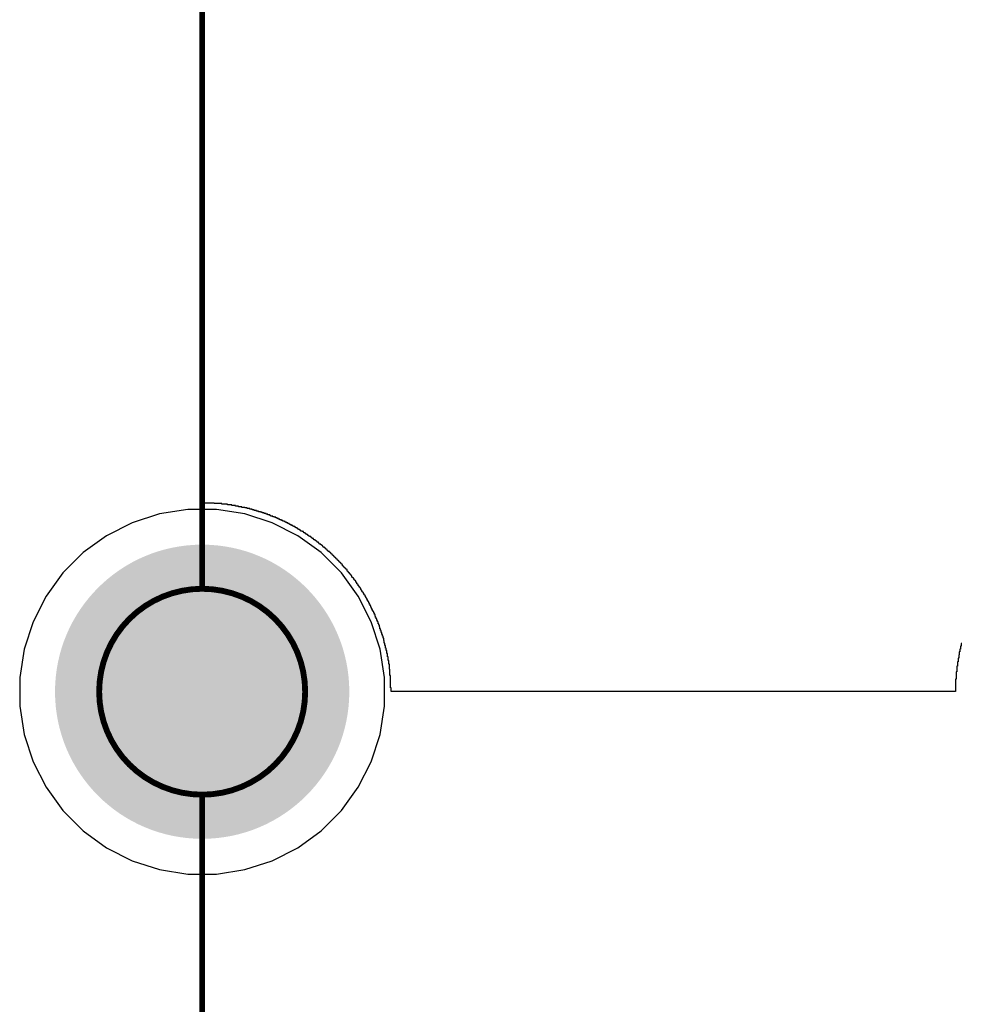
# Model space of a CAD drawing. Header units: inches. Extents: x 0 to 140, y 0 to 140.
# Tile 17 of 42: x 67 to 83, y 17 to 33. Entities that reach past the tile are written whole.
import ezdxf

# ---------------------------------------------------------------- set-up
doc = ezdxf.new("R2010")
doc.units = ezdxf.units.IN
for name, color, linetype in [('Board', 56, 'Continuous'), ('BOTTOM', 5, 'Continuous'), ('Bottom Solder', 6, 'Continuous'), ('Pad Holes', 156, 'Continuous'), ('TOP', 1, 'Continuous'), ('Top Solder', 216, 'Continuous')]:
    doc.layers.add(name, color=color, linetype=linetype)

msp = doc.modelspace()

# ---------------------------------------------------------------- hatches: boundary and pattern name
at = {"layer": 'BOTTOM'}
h = msp.add_hatch(color=5, dxfattribs=at)
edge = h.paths.add_edge_path()
edge.add_arc((70, 22), 1.5, 0, 360)
at = {"layer": 'Bottom Solder'}
h = msp.add_hatch(color=6, dxfattribs=at)
edge = h.paths.add_edge_path()
edge.add_arc((70, 22), 2.5, 0, 360)
at = {"layer": 'Pad Holes'}
h = msp.add_hatch(color=7, dxfattribs=at)
edge = h.paths.add_edge_path()
edge.add_arc((70, 22), 1.75, 0, 360)
at = {"layer": 'TOP'}
h = msp.add_hatch(color=1, dxfattribs=at)
edge = h.paths.add_edge_path()
edge.add_arc((70, 22), 1.5, 0, 360)
at = {"layer": 'Top Solder'}
h = msp.add_hatch(color=216, dxfattribs=at)
edge = h.paths.add_edge_path()
edge.add_arc((70, 22), 2.5, 0, 360)

# ---------------------------------------------------------------- linework, layer by layer
at = {"layer": 'Board', "const_width": 0.1}
for points in [[(70, 23.749), (70, 36.249)], [(70, 23.749), (70, 36.249)], [(70, 7.75), (70, 20.25)], [(70, 7.75), (70, 20.25)]]:
    msp.add_lwpolyline(points, dxfattribs=at)
at = {"layer": 'Board'}
for points, const_width in [([(71.75, 22, 1), (68.25, 22, 1)], 0.1), ([(71.75, 22, 1), (68.25, 22, 1)], 0.1), ([(71.75, 22, 1), (68.25, 22, 1)], 0.1), ([(71.75, 22, 1), (68.25, 22, 1)], 0.1), ([(69.975, 23.749, 1), (70.025, 23.749, 1)], 0.05), ([(69.975, 23.749, 1), (70.025, 23.749, 1)], 0.05), ([(68.225, 22, 1), (68.275, 22, 1)], 0.05), ([(68.225, 22, 1), (68.275, 22, 1)], 0.05), ([(68.225, 22, 1), (68.275, 22, 1)], 0.05), ([(68.225, 22, 1), (68.275, 22, 1)], 0.05), ([(71.725, 22, 1), (71.775, 22, 1)], 0.05), ([(71.725, 22, 1), (71.775, 22, 1)], 0.05), ([(71.725, 22, 1), (71.775, 22, 1)], 0.05), ([(71.725, 22, 1), (71.775, 22, 1)], 0.05), ([(69.975, 20.25, 1), (70.025, 20.25, 1)], 0.05), ([(69.975, 20.25, 1), (70.025, 20.25, 1)], 0.05)]:
    msp.add_lwpolyline(points, format="xyb", close=True, dxfattribs=dict(at, const_width=const_width))
at = {"layer": 'BOTTOM'}
for p, q in [((69.274, 25.023), (68.81, 24.873)), ((69.756, 25.1), (69.274, 25.023)), ((70.244, 25.1), (69.756, 25.1)), ((70.726, 25.023), (70.244, 25.1)), ((71.19, 24.873), (70.726, 25.023)), ((68.81, 24.873), (68.375, 24.651)), ((71.625, 24.651), (71.19, 24.873)), ((68.375, 24.651), (67.981, 24.364)), ((72.02, 24.364), (71.625, 24.651)), ((67.981, 24.364), (67.635, 24.019)), ((72.365, 24.019), (72.02, 24.364)), ((67.635, 24.019), (67.349, 23.624)), ((72.651, 23.624), (72.365, 24.019)), ((67.349, 23.624), (67.127, 23.19)), ((72.873, 23.19), (72.651, 23.624)), ((67.127, 23.19), (66.976, 22.726)), ((73.024, 22.726), (72.873, 23.19)), ((66.976, 22.726), (66.9, 22.244)), ((73.1, 22.244), (73.024, 22.726)), ((66.9, 22.244), (66.9, 21.756)), ((73.1, 21.756), (73.1, 22.244)), ((66.9, 21.756), (66.976, 21.274)), ((73.024, 21.274), (73.1, 21.756)), ((66.976, 21.274), (67.127, 20.81)), ((72.873, 20.81), (73.024, 21.274)), ((67.127, 20.81), (67.349, 20.375)), ((72.651, 20.375), (72.873, 20.81)), ((67.349, 20.375), (67.635, 19.98)), ((72.365, 19.98), (72.651, 20.375)), ((67.635, 19.98), (67.981, 19.635)), ((72.02, 19.635), (72.365, 19.98)), ((67.981, 19.635), (68.375, 19.348)), ((71.625, 19.348), (72.02, 19.635)), ((68.375, 19.348), (68.81, 19.127)), ((71.19, 19.127), (71.625, 19.348)), ((68.81, 19.127), (69.274, 18.976)), ((70.726, 18.976), (71.19, 19.127)), ((69.274, 18.976), (69.756, 18.9)), ((70.244, 18.9), (70.726, 18.976)), ((69.756, 18.9), (70.244, 18.9))]:
    msp.add_line(p, q, dxfattribs=at)
at = {"layer": 'Bottom Solder'}
for p, q in [((69.995, 25.208), (69.995, 34.796)), ((70.206, 25.208), (69.995, 25.208)), ((70.206, 25.198), (70.206, 25.208)), ((70.333, 25.198), (70.206, 25.198)), ((70.333, 25.187), (70.333, 25.198)), ((70.429, 25.187), (70.333, 25.187)), ((70.429, 25.177), (70.429, 25.187)), ((70.503, 25.177), (70.429, 25.177)), ((70.503, 25.166), (70.503, 25.177)), ((70.566, 25.166), (70.503, 25.166)), ((70.566, 25.155), (70.566, 25.166)), ((70.619, 25.155), (70.566, 25.155)), ((70.619, 25.145), (70.619, 25.155)), ((70.672, 25.145), (70.619, 25.145)), ((70.672, 25.134), (70.672, 25.145)), ((70.725, 25.134), (70.672, 25.134)), ((70.725, 25.124), (70.725, 25.134)), ((70.767, 25.124), (70.725, 25.124)), ((70.767, 25.113), (70.767, 25.124)), ((70.81, 25.113), (70.767, 25.113)), ((70.81, 25.102), (70.81, 25.113)), ((70.852, 25.102), (70.81, 25.102)), ((70.852, 25.092), (70.852, 25.102)), ((70.884, 25.092), (70.852, 25.092)), ((70.884, 25.081), (70.884, 25.092)), ((70.926, 25.081), (70.884, 25.081)), ((70.926, 25.071), (70.926, 25.081)), ((70.958, 25.071), (70.926, 25.071)), ((70.958, 25.06), (70.958, 25.071)), ((70.99, 25.06), (70.958, 25.06)), ((70.99, 25.05), (70.99, 25.06)), ((71.021, 25.05), (70.99, 25.05)), ((71.021, 25.039), (71.021, 25.05)), ((71.053, 25.039), (71.021, 25.039)), ((71.053, 25.028), (71.053, 25.039)), ((71.085, 25.028), (71.053, 25.028)), ((71.085, 25.018), (71.085, 25.028)), ((71.116, 25.018), (71.085, 25.018)), ((71.116, 25.007), (71.116, 25.018)), ((71.148, 25.007), (71.116, 25.007)), ((71.148, 24.997), (71.148, 25.007)), ((71.169, 24.997), (71.148, 24.997)), ((71.169, 24.986), (71.169, 24.997)), ((71.201, 24.986), (71.169, 24.986)), ((71.201, 24.975), (71.201, 24.986)), ((71.222, 24.975), (71.201, 24.975)), ((71.222, 24.965), (71.222, 24.975)), ((71.254, 24.965), (71.222, 24.965)), ((71.254, 24.954), (71.254, 24.965)), ((71.275, 24.954), (71.254, 24.954)), ((71.275, 24.944), (71.275, 24.954)), ((71.296, 24.944), (71.275, 24.944)), ((71.296, 24.933), (71.296, 24.944)), ((71.318, 24.933), (71.296, 24.933)), ((71.318, 24.923), (71.318, 24.933)), ((71.349, 24.923), (71.318, 24.923)), ((71.349, 24.912), (71.349, 24.923)), ((71.37, 24.912), (71.349, 24.912)), ((71.37, 24.901), (71.37, 24.912)), ((71.392, 24.901), (71.37, 24.901)), ((71.392, 24.891), (71.392, 24.901)), ((71.413, 24.891), (71.392, 24.891)), ((71.413, 24.88), (71.413, 24.891)), ((71.434, 24.88), (71.413, 24.88)), ((71.434, 24.87), (71.434, 24.88)), ((71.455, 24.87), (71.434, 24.87)), ((71.455, 24.859), (71.455, 24.87)), ((71.476, 24.859), (71.455, 24.859)), ((71.476, 24.848), (71.476, 24.859)), ((71.497, 24.848), (71.476, 24.848)), ((71.497, 24.838), (71.497, 24.848)), ((71.519, 24.838), (71.497, 24.838)), ((71.519, 24.827), (71.519, 24.838)), ((71.54, 24.827), (71.519, 24.827)), ((71.54, 24.817), (71.54, 24.827)), ((71.55, 24.817), (71.54, 24.817)), ((71.55, 24.806), (71.55, 24.817)), ((71.572, 24.806), (71.55, 24.806)), ((71.572, 24.796), (71.572, 24.806)), ((71.593, 24.796), (71.572, 24.796)), ((71.593, 24.785), (71.593, 24.796)), ((71.614, 24.785), (71.593, 24.785)), ((71.614, 24.774), (71.614, 24.785)), ((71.624, 24.774), (71.614, 24.774)), ((71.624, 24.764), (71.624, 24.774)), ((71.646, 24.764), (71.624, 24.764)), ((71.646, 24.753), (71.646, 24.764)), ((71.667, 24.753), (71.646, 24.753)), ((71.667, 24.743), (71.667, 24.753)), ((71.677, 24.743), (71.667, 24.743)), ((71.677, 24.732), (71.677, 24.743)), ((71.699, 24.732), (71.677, 24.732)), ((71.699, 24.721), (71.699, 24.732)), ((71.72, 24.721), (71.699, 24.721)), ((71.72, 24.711), (71.72, 24.721)), ((71.73, 24.711), (71.72, 24.711)), ((71.73, 24.7), (71.73, 24.711)), ((71.751, 24.7), (71.73, 24.7)), ((71.751, 24.69), (71.751, 24.7)), ((71.762, 24.69), (71.751, 24.69)), ((71.762, 24.679), (71.762, 24.69)), ((71.783, 24.679), (71.762, 24.679)), ((71.783, 24.669), (71.783, 24.679)), ((71.794, 24.669), (71.783, 24.669)), ((71.794, 24.658), (71.794, 24.669)), ((71.815, 24.658), (71.794, 24.658)), ((71.815, 24.647), (71.815, 24.658)), ((71.826, 24.647), (71.815, 24.647)), ((71.826, 24.637), (71.826, 24.647)), ((71.847, 24.637), (71.826, 24.637)), ((71.847, 24.626), (71.847, 24.637)), ((71.857, 24.626), (71.847, 24.626)), ((71.857, 24.616), (71.857, 24.626)), ((71.868, 24.616), (71.857, 24.616)), ((71.868, 24.605), (71.868, 24.616)), ((71.889, 24.605), (71.868, 24.605)), ((71.889, 24.594), (71.889, 24.605)), ((71.9, 24.594), (71.889, 24.594)), ((71.9, 24.584), (71.9, 24.594)), ((71.921, 24.584), (71.9, 24.584)), ((71.921, 24.573), (71.921, 24.584)), ((71.931, 24.573), (71.921, 24.573)), ((71.931, 24.563), (71.931, 24.573)), ((71.942, 24.563), (71.931, 24.563)), ((71.942, 24.552), (71.942, 24.563)), ((71.953, 24.552), (71.942, 24.552)), ((71.953, 24.542), (71.953, 24.552)), ((71.974, 24.542), (71.953, 24.542)), ((71.974, 24.531), (71.974, 24.542)), ((71.984, 24.531), (71.974, 24.531)), ((71.984, 24.52), (71.984, 24.531)), ((71.995, 24.52), (71.984, 24.52)), ((71.995, 24.51), (71.995, 24.52)), ((72.016, 24.51), (71.995, 24.51)), ((72.016, 24.499), (72.016, 24.51)), ((72.027, 24.499), (72.016, 24.499)), ((72.027, 24.489), (72.027, 24.499)), ((72.037, 24.489), (72.027, 24.489)), ((72.037, 24.478), (72.037, 24.489)), ((72.048, 24.478), (72.037, 24.478)), ((72.048, 24.467), (72.048, 24.478)), ((72.058, 24.467), (72.048, 24.467)), ((72.058, 24.457), (72.058, 24.467)), ((72.08, 24.457), (72.058, 24.457)), ((72.08, 24.446), (72.08, 24.457)), ((72.09, 24.446), (72.08, 24.446)), ((72.09, 24.436), (72.09, 24.446)), ((72.101, 24.436), (72.09, 24.436)), ((72.101, 24.425), (72.101, 24.436)), ((72.111, 24.425), (72.101, 24.425)), ((72.111, 24.415), (72.111, 24.425)), ((72.122, 24.415), (72.111, 24.415)), ((72.122, 24.404), (72.122, 24.415)), ((72.132, 24.404), (72.122, 24.404)), ((72.132, 24.393), (72.132, 24.404)), ((72.143, 24.393), (72.132, 24.393)), ((72.143, 24.383), (72.143, 24.393)), ((72.164, 24.383), (72.143, 24.383)), ((72.164, 24.372), (72.164, 24.383)), ((72.175, 24.372), (72.164, 24.372)), ((72.175, 24.362), (72.175, 24.372)), ((72.185, 24.362), (72.175, 24.362)), ((72.185, 24.351), (72.185, 24.362)), ((72.196, 24.351), (72.185, 24.351)), ((72.196, 24.34), (72.196, 24.351)), ((72.207, 24.34), (72.196, 24.34)), ((72.207, 24.33), (72.207, 24.34)), ((72.217, 24.33), (72.207, 24.33)), ((72.217, 24.319), (72.217, 24.33)), ((72.228, 24.319), (72.217, 24.319)), ((72.228, 24.309), (72.228, 24.319)), ((72.238, 24.309), (72.228, 24.309)), ((72.238, 24.298), (72.238, 24.309)), ((72.249, 24.298), (72.238, 24.298)), ((72.249, 24.288), (72.249, 24.298)), ((72.259, 24.288), (72.249, 24.288)), ((72.259, 24.277), (72.259, 24.288)), ((72.27, 24.277), (72.259, 24.277)), ((72.27, 24.266), (72.27, 24.277)), ((72.281, 24.266), (72.27, 24.266)), ((72.281, 24.256), (72.281, 24.266)), ((72.291, 24.256), (72.281, 24.256)), ((72.291, 24.245), (72.291, 24.256)), ((72.302, 24.245), (72.291, 24.245)), ((72.302, 24.235), (72.302, 24.245)), ((72.312, 24.235), (72.302, 24.235)), ((72.312, 24.224), (72.312, 24.235)), ((72.323, 24.224), (72.312, 24.224)), ((72.323, 24.213), (72.323, 24.224)), ((72.334, 24.213), (72.323, 24.213)), ((72.334, 24.203), (72.334, 24.213)), ((72.344, 24.203), (72.334, 24.203)), ((72.344, 24.192), (72.344, 24.203)), ((72.355, 24.192), (72.344, 24.192)), ((72.355, 24.182), (72.355, 24.192)), ((72.365, 24.182), (72.355, 24.182)), ((72.365, 24.171), (72.365, 24.182)), ((72.376, 24.171), (72.365, 24.171)), ((72.376, 24.161), (72.376, 24.171)), ((72.386, 24.161), (72.376, 24.161)), ((72.386, 24.139), (72.386, 24.161)), ((72.397, 24.139), (72.386, 24.139)), ((72.397, 24.129), (72.397, 24.139)), ((72.408, 24.129), (72.397, 24.129)), ((72.408, 24.118), (72.408, 24.129)), ((72.418, 24.118), (72.408, 24.118)), ((72.418, 24.108), (72.418, 24.118)), ((72.429, 24.108), (72.418, 24.108)), ((72.429, 24.097), (72.429, 24.108)), ((72.439, 24.097), (72.429, 24.097)), ((72.439, 24.086), (72.439, 24.097)), ((72.45, 24.086), (72.439, 24.086)), ((72.45, 24.076), (72.45, 24.086)), ((72.461, 24.076), (72.45, 24.076)), ((72.461, 24.055), (72.461, 24.076)), ((72.471, 24.055), (72.461, 24.055)), ((72.471, 24.044), (72.471, 24.055)), ((72.482, 24.044), (72.471, 24.044)), ((72.482, 24.034), (72.482, 24.044)), ((72.492, 24.034), (72.482, 24.034)), ((72.492, 24.023), (72.492, 24.034)), ((72.503, 24.023), (72.492, 24.023)), ((72.503, 24.002), (72.503, 24.023)), ((72.513, 24.002), (72.503, 24.002)), ((72.513, 23.991), (72.513, 24.002)), ((72.524, 23.991), (72.513, 23.991)), ((72.524, 23.981), (72.524, 23.991)), ((72.535, 23.981), (72.524, 23.981)), ((72.535, 23.97), (72.535, 23.981)), ((72.545, 23.97), (72.535, 23.97)), ((72.545, 23.949), (72.545, 23.97)), ((72.556, 23.949), (72.545, 23.949)), ((72.556, 23.938), (72.556, 23.949)), ((72.566, 23.938), (72.556, 23.938)), ((72.566, 23.928), (72.566, 23.938)), ((72.577, 23.928), (72.566, 23.928)), ((72.577, 23.907), (72.577, 23.928)), ((72.588, 23.907), (72.577, 23.907)), ((72.588, 23.896), (72.588, 23.907)), ((72.598, 23.896), (72.588, 23.896)), ((72.598, 23.885), (72.598, 23.896)), ((72.609, 23.885), (72.598, 23.885)), ((72.609, 23.864), (72.609, 23.885)), ((72.619, 23.864), (72.609, 23.864)), ((72.619, 23.854), (72.619, 23.864)), ((72.63, 23.854), (72.619, 23.854)), ((72.63, 23.832), (72.63, 23.854)), ((72.64, 23.832), (72.63, 23.832)), ((72.64, 23.822), (72.64, 23.832)), ((72.651, 23.822), (72.64, 23.822)), ((72.651, 23.801), (72.651, 23.822)), ((72.662, 23.801), (72.651, 23.801)), ((72.662, 23.79), (72.662, 23.801)), ((72.672, 23.79), (72.662, 23.79)), ((72.672, 23.769), (72.672, 23.79)), ((72.683, 23.769), (72.672, 23.769)), ((72.683, 23.758), (72.683, 23.769)), ((72.693, 23.758), (72.683, 23.758)), ((72.693, 23.737), (72.693, 23.758)), ((72.704, 23.737), (72.693, 23.737)), ((72.704, 23.727), (72.704, 23.737)), ((72.715, 23.727), (72.704, 23.727)), ((72.715, 23.705), (72.715, 23.727)), ((72.725, 23.705), (72.715, 23.705)), ((72.725, 23.695), (72.725, 23.705)), ((72.736, 23.695), (72.725, 23.695)), ((72.736, 23.674), (72.736, 23.695)), ((72.746, 23.674), (72.736, 23.674)), ((72.746, 23.653), (72.746, 23.674)), ((72.757, 23.653), (72.746, 23.653)), ((72.757, 23.642), (72.757, 23.653)), ((72.767, 23.642), (72.757, 23.642)), ((72.767, 23.621), (72.767, 23.642)), ((72.778, 23.621), (72.767, 23.621)), ((72.778, 23.6), (72.778, 23.621)), ((72.789, 23.6), (72.778, 23.6)), ((72.789, 23.589), (72.789, 23.6)), ((72.799, 23.589), (72.789, 23.589)), ((72.799, 23.568), (72.799, 23.589)), ((72.81, 23.568), (72.799, 23.568)), ((72.81, 23.547), (72.81, 23.568)), ((72.82, 23.547), (72.81, 23.547)), ((72.82, 23.526), (72.82, 23.547)), ((72.831, 23.526), (72.82, 23.526)), ((72.831, 23.504), (72.831, 23.526)), ((72.841, 23.504), (72.831, 23.504)), ((72.841, 23.483), (72.841, 23.504)), ((72.852, 23.483), (72.841, 23.483)), ((72.852, 23.462), (72.852, 23.483)), ((72.863, 23.462), (72.852, 23.462)), ((72.863, 23.441), (72.863, 23.462)), ((72.873, 23.441), (72.863, 23.441)), ((72.873, 23.42), (72.873, 23.441)), ((72.884, 23.42), (72.873, 23.42)), ((72.884, 23.399), (72.884, 23.42)), ((72.894, 23.399), (72.884, 23.399)), ((72.894, 23.377), (72.894, 23.399)), ((72.905, 23.377), (72.894, 23.377)), ((72.905, 23.356), (72.905, 23.377)), ((72.916, 23.356), (72.905, 23.356)), ((72.916, 23.335), (72.916, 23.356)), ((72.926, 23.335), (72.916, 23.335)), ((72.926, 23.314), (72.926, 23.335)), ((72.937, 23.314), (72.926, 23.314)), ((72.937, 23.282), (72.937, 23.314)), ((72.947, 23.282), (72.937, 23.282)), ((72.947, 23.261), (72.947, 23.282)), ((72.958, 23.261), (72.947, 23.261)), ((72.958, 23.24), (72.958, 23.261)), ((72.968, 23.24), (72.958, 23.24)), ((72.968, 23.208), (72.968, 23.24)), ((72.979, 23.208), (72.968, 23.208)), ((72.979, 23.187), (72.979, 23.208)), ((72.99, 23.187), (72.979, 23.187)), ((72.99, 23.155), (72.99, 23.187)), ((73, 23.155), (72.99, 23.155)), ((73, 23.134), (73, 23.155)), ((73.011, 23.134), (73, 23.134)), ((73.011, 23.102), (73.011, 23.134)), ((73.021, 23.102), (73.011, 23.102)), ((73.021, 23.071), (73.021, 23.102)), ((73.032, 23.071), (73.021, 23.071)), ((73.032, 23.039), (73.032, 23.071)), ((73.043, 23.039), (73.032, 23.039)), ((73.043, 23.007), (73.043, 23.039)), ((73.053, 23.007), (73.043, 23.007)), ((73.053, 22.975), (73.053, 23.007)), ((73.064, 22.975), (73.053, 22.975)), ((73.064, 22.944), (73.064, 22.975)), ((73.074, 22.944), (73.064, 22.944)), ((73.074, 22.912), (73.074, 22.944)), ((73.085, 22.912), (73.074, 22.912)), ((73.085, 22.869), (73.085, 22.912)), ((73.095, 22.869), (73.085, 22.869)), ((73.095, 22.827), (73.095, 22.869)), ((73.106, 22.827), (73.095, 22.827)), ((73.106, 22.785), (73.106, 22.827)), ((73.117, 22.785), (73.106, 22.785)), ((73.117, 22.742), (73.117, 22.785)), ((82.895, 22.774), (82.885, 22.774)), ((82.885, 22.774), (82.885, 22.721)), ((82.906, 22.817), (82.895, 22.817)), ((82.895, 22.817), (82.895, 22.774)), ((73.127, 22.742), (73.117, 22.742)), ((73.127, 22.7), (73.127, 22.742)), ((73.138, 22.7), (73.127, 22.7)), ((73.138, 22.647), (73.138, 22.7)), ((73.148, 22.647), (73.138, 22.647)), ((73.148, 22.594), (73.148, 22.647)), ((82.863, 22.626), (82.853, 22.626)), ((82.853, 22.626), (82.853, 22.573)), ((82.874, 22.679), (82.863, 22.679)), ((82.863, 22.679), (82.863, 22.626)), ((82.885, 22.721), (82.874, 22.721)), ((82.874, 22.721), (82.874, 22.679)), ((73.159, 22.594), (73.148, 22.594)), ((73.159, 22.531), (73.159, 22.594)), ((73.17, 22.531), (73.159, 22.531)), ((73.17, 22.467), (73.17, 22.531)), ((73.18, 22.467), (73.17, 22.467)), ((73.18, 22.383), (73.18, 22.467)), ((82.832, 22.436), (82.821, 22.436)), ((82.821, 22.436), (82.821, 22.34)), ((82.842, 22.51), (82.832, 22.51)), ((82.832, 22.51), (82.832, 22.436)), ((82.853, 22.573), (82.842, 22.573)), ((82.842, 22.573), (82.842, 22.51)), ((73.191, 22.383), (73.18, 22.383)), ((73.191, 22.277), (73.191, 22.383)), ((73.201, 22.277), (73.191, 22.277)), ((73.201, 22.065), (73.201, 22.277)), ((82.821, 22.34), (82.811, 22.34)), ((82.811, 22.34), (82.811, 22.213)), ((82.811, 22.213), (82.8, 22.213)), ((82.8, 22.213), (82.8, 22.002)), ((73.212, 22.065), (73.201, 22.065)), ((73.212, 22.002), (73.212, 22.065)), ((82.8, 22.002), (73.212, 22.002))]:
    msp.add_line(p, q, dxfattribs=at)
at = {"layer": 'TOP'}
for p, q in [((69.274, 25.023), (68.81, 24.873)), ((69.756, 25.1), (69.274, 25.023)), ((70.244, 25.1), (69.756, 25.1)), ((70.726, 25.023), (70.244, 25.1)), ((71.19, 24.873), (70.726, 25.023)), ((68.81, 24.873), (68.375, 24.651)), ((71.625, 24.651), (71.19, 24.873)), ((68.375, 24.651), (67.981, 24.364)), ((72.02, 24.364), (71.625, 24.651)), ((67.981, 24.364), (67.635, 24.019)), ((72.365, 24.019), (72.02, 24.364)), ((67.635, 24.019), (67.349, 23.624)), ((72.651, 23.624), (72.365, 24.019)), ((67.349, 23.624), (67.127, 23.19)), ((72.873, 23.19), (72.651, 23.624)), ((67.127, 23.19), (66.976, 22.726)), ((73.024, 22.726), (72.873, 23.19)), ((66.976, 22.726), (66.9, 22.244)), ((73.1, 22.244), (73.024, 22.726)), ((66.9, 22.244), (66.9, 21.756)), ((73.1, 21.756), (73.1, 22.244)), ((66.9, 21.756), (66.976, 21.274)), ((73.024, 21.274), (73.1, 21.756)), ((66.976, 21.274), (67.127, 20.81)), ((72.873, 20.81), (73.024, 21.274)), ((67.127, 20.81), (67.349, 20.375)), ((72.651, 20.375), (72.873, 20.81)), ((67.349, 20.375), (67.635, 19.98)), ((72.365, 19.98), (72.651, 20.375)), ((67.635, 19.98), (67.981, 19.635)), ((72.02, 19.635), (72.365, 19.98)), ((67.981, 19.635), (68.375, 19.348)), ((71.625, 19.348), (72.02, 19.635)), ((68.375, 19.348), (68.81, 19.127)), ((71.19, 19.127), (71.625, 19.348)), ((68.81, 19.127), (69.274, 18.976)), ((70.726, 18.976), (71.19, 19.127)), ((69.274, 18.976), (69.756, 18.9)), ((70.244, 18.9), (70.726, 18.976)), ((69.756, 18.9), (70.244, 18.9))]:
    msp.add_line(p, q, dxfattribs=at)

doc.saveas('drawing.dxf')
